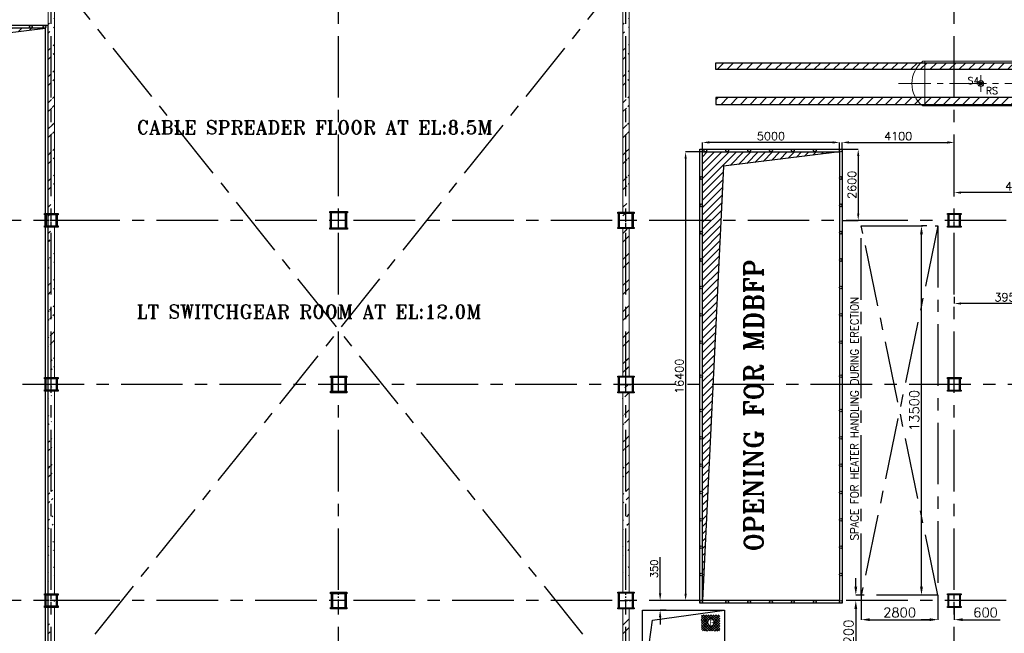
# Model space of a CAD drawing. Header units: inches. Extents: x 0 to 1544102, y 0 to 23144100.
# Tile 12 of 184: x 38682 to 74663, y 115986 to 138422. Entities that reach past the tile are written whole.
import ezdxf

# ---------------------------------------------------------------- set-up
doc = ezdxf.new("R2010")
doc.units = ezdxf.units.IN
doc.header["$LTSCALE"] = 1800
doc.header["$MEASUREMENT"] = 0
for name, pattern in [('CENTER', [2, 1.25, -0.25, 0.25, -0.25]), ('CENTER2', [1.125, 0.75, -0.125, 0.125, -0.125]), ('HIDDEN', [0.375, 0.25, -0.125]), ('HIDDEN2', [0.1875, 0.125, -0.0625])]:
    doc.linetypes.add(name, pattern=pattern)
doc.layers.get('0').update_dxf_attribs({"color": 253})
for name, color, linetype in [('AUX COL', 1, 'Continuous'), ('CEN', 2, 'CENTER'), ('GRID', 251, 'CENTER'), ('OPENING', 40, 'Continuous'), ('STEEL', 231, 'Continuous')]:
    doc.layers.add(name, color=color, linetype=linetype)
for name, color, linetype, lineweight in [('DIM', 4, 'Continuous', 18), ('EQPT', 8, 'HIDDEN', 9), ('EQUIP', 8, 'Continuous', 9), ('TEXT', 3, 'Continuous', 18), ('WALL', 6, 'Continuous', 18)]:
    doc.layers.add(name, color=color, linetype=linetype, lineweight=lineweight)
doc.styles.add('HTX11', font='O8111901')
doc.styles.add('ROMANS', font='romans.shx')
doc.styles.add('ROMANT', font='romant')
doc.dimstyles.new('STANDARD1', dxfattribs={"dimtxt": 300, "dimasz": 250, "dimexe": 0, "dimexo": 0, "dimgap": 80, "dimtad": 1, "dimdec": 0, "dimzin": 0, "dimdsep": 46, "dimtxsty": 'ROMANS', "dimcen": 0, "dimclrd": 4, "dimclre": 4, "dimclrt": 4, "dimadec": 0, "dimazin": 0, "dimtfac": 0.09, "dimtdec": 0, "dimtix": 1, "dimtofl": 0, "dimtmove": 0, "dimatfit": 3, "dimfxl": 1, "dimtolj": 1, "dimtzin": 0, "dimarcsym": 0})
doc.dimstyles.new('USER175', dxfattribs={"dimscale": 175, "dimtxt": 2, "dimasz": 1.75, "dimexe": 0, "dimexo": 0, "dimgap": 0.5, "dimtad": 1, "dimdec": 0, "dimzin": 0, "dimdsep": 46, "dimtxsty": 'ROMANS', "dimcen": 0, "dimclrd": 4, "dimclre": 4, "dimclrt": 4, "dimadec": 0, "dimazin": 0, "dimtfac": 0.09, "dimtdec": 0, "dimtix": 1, "dimtofl": 0, "dimtmove": 0, "dimatfit": 3, "dimfxl": 1, "dimtolj": 1, "dimtzin": 0, "dimarcsym": 0})
pattern_1 = [(45, (0, -2662.84), (-477.297, 477.297), []), (45, (318.2, -2662.84), (-477.297, 477.297), [])]
pattern_2 = [(225, (8890, 2e-05), (176.7767, -176.7767), [])]

# ---------------------------------------------------------------- blocks, each defined once
blk = doc.blocks.new('*D173')
at = {"layer": 'DIM', "color": 4, "lineweight": -2, "transparency": 16777216}
for p, q in [((62086, 117447), (62086, 118769)), ((62304, 117185), (62086, 117185)), ((62304, 116835), (62086, 116835)), ((62086, 116572), (62086, 116310))]:
    blk.add_line(p, q, dxfattribs=at)
at = {"layer": 'DIM', "color": 4, "transparency": 16777216}
for points in [[(62042, 117447), (62130, 117447), (62086, 117185)], [(62042, 116572), (62130, 116572), (62086, 116835)]]:
    blk.add_solid(points, dxfattribs=at)
at = {"layer": 'DIM', "color": 4, "transparency": 16777216, "insert": (61867, 118344), "char_height": 262.5, "attachment_point": 5, "rotation": 90, "style": 'ROMANS'}
blk.add_mtext('\\A1;350', dxfattribs=at)
blk = doc.blocks.new('*D142')
at = {"layer": 'DIM', "color": 4, "lineweight": -2, "transparency": 16777216}
for p, q in [((68736, 133685), (68736, 133934)), ((68986, 133934), (72586, 133934)), ((72836, 133685), (72836, 133934))]:
    blk.add_line(p, q, dxfattribs=at)
at = {"layer": 'DIM', "color": 4, "transparency": 16777216}
for points in [[(68986, 133976), (68986, 133893), (68736, 133934)], [(72586, 133976), (72586, 133893), (72836, 133934)]]:
    blk.add_solid(points, dxfattribs=at)
at = {"layer": 'DIM', "color": 4, "transparency": 16777216, "insert": (70786, 134164), "char_height": 300, "attachment_point": 5, "style": 'ROMANS'}
blk.add_mtext('\\A1;4100', dxfattribs=at)
blk = doc.blocks.new('*D238')
at = {"layer": 'DIM', "color": 4, "lineweight": -2, "transparency": 16777216}
for p, q in [((540, -2997), (540, -3218)), ((790, -3218), (2763, -3218)), ((3013, -3023), (3013, -3218))]:
    blk.add_line(p, q, dxfattribs=at)
at = {"layer": 'DIM', "color": 4, "transparency": 16777216}
for points in [[(790, -3176), (790, -3260), (540, -3218)], [(2763, -3176), (2763, -3260), (3013, -3218)]]:
    blk.add_solid(points, dxfattribs=at)
at = {"layer": 'DIM', "color": 4, "transparency": 16777216, "insert": (1776, -2988), "char_height": 300, "attachment_point": 5, "style": 'ROMANS'}
blk.add_mtext('\\A1;2473', dxfattribs=at)
blk = doc.blocks.new('*D233')
at = {"layer": 'DIM', "color": 4, "lineweight": -2, "transparency": 16777216}
for p, q in [((-5160, -4502), (-5160, -4741)), ((-1204, -4502), (-1204, -4741)), ((-1454, -4741), (-4910, -4741))]:
    blk.add_line(p, q, dxfattribs=at)
at = {"layer": 'DIM', "color": 4, "transparency": 16777216}
for points in [[(-4910, -4699), (-4910, -4782), (-5160, -4741)], [(-1454, -4699), (-1454, -4782), (-1204, -4741)]]:
    blk.add_solid(points, dxfattribs=at)
at = {"layer": 'DIM', "color": 4, "transparency": 16777216, "insert": (-3182, -4511), "char_height": 300, "attachment_point": 5, "style": 'ROMANS'}
blk.add_mtext('\\A1;3956', dxfattribs=at)
blk = doc.blocks.new('*D234')
at = {"layer": 'DIM', "color": 4, "lineweight": -2, "transparency": 16777216}
for p, q in [((-1506, -1700), (-1768, -1700)), ((-1768, -3950), (-1768, -1950)), ((-1506, -4200), (-1768, -4200))]:
    blk.add_line(p, q, dxfattribs=at)
at = {"layer": 'DIM', "color": 4, "transparency": 16777216}
for points in [[(-1810, -1950), (-1727, -1950), (-1768, -1700)], [(-1810, -3950), (-1727, -3950), (-1768, -4200)]]:
    blk.add_solid(points, dxfattribs=at)
at = {"layer": 'DIM', "color": 4, "transparency": 16777216, "insert": (-1998, -2950), "char_height": 300, "attachment_point": 5, "rotation": 90, "style": 'ROMANS'}
blk.add_mtext('\\A1;2500', dxfattribs=at)
blk = doc.blocks.new('*D235')
at = {"layer": 'DIM', "color": 4, "lineweight": -2, "transparency": 16777216}
for p, q in [((-5160, -825), (-5160, -684)), ((-670, -684), (-4910, -684)), ((-420, -825), (-420, -684))]:
    blk.add_line(p, q, dxfattribs=at)
at = {"layer": 'DIM', "color": 4, "transparency": 16777216}
for points in [[(-4910, -642), (-4910, -726), (-5160, -684)], [(-670, -642), (-670, -726), (-420, -684)]]:
    blk.add_solid(points, dxfattribs=at)
at = {"layer": 'DIM', "color": 4, "transparency": 16777216, "insert": (-2790, -454), "char_height": 300, "attachment_point": 5, "style": 'ROMANS'}
blk.add_mtext('\\A1;4740', dxfattribs=at)
blk = doc.blocks.new('*D236')
at = {"layer": 'DIM', "color": 4, "lineweight": -2, "transparency": 16777216}
for p, q in [((-884, -835), (-884, -585)), ((-680, -1085), (-884, -1085)), ((-680, -1700), (-884, -1700)), ((-884, -1950), (-884, -3117))]:
    blk.add_line(p, q, dxfattribs=at)
at = {"layer": 'DIM', "color": 4, "transparency": 16777216}
for points in [[(-925, -835), (-842, -835), (-884, -1085)], [(-925, -1950), (-842, -1950), (-884, -1700)]]:
    blk.add_solid(points, dxfattribs=at)
at = {"layer": 'DIM', "color": 4, "transparency": 16777216, "insert": (-1114, -2659), "char_height": 300, "attachment_point": 5, "rotation": 90, "style": 'ROMANS'}
blk.add_mtext('\\A1;615', dxfattribs=at)
blk = doc.blocks.new('*D237')
at = {"layer": 'DIM', "color": 4, "lineweight": -2, "transparency": 16777216}
for p, q in [((4037, -1450), (4037, -269)), ((3701, -1700), (4037, -1700)), ((3701, -2170), (4037, -2170)), ((4037, -2420), (4037, -2670))]:
    blk.add_line(p, q, dxfattribs=at)
at = {"layer": 'DIM', "color": 4, "transparency": 16777216}
for points in [[(3995, -1450), (4078, -1450), (4037, -1700)], [(3995, -2420), (4078, -2420), (4037, -2170)]]:
    blk.add_solid(points, dxfattribs=at)
at = {"layer": 'DIM', "color": 4, "transparency": 16777216, "insert": (3807, -734), "char_height": 300, "attachment_point": 5, "rotation": 90, "style": 'ROMANS'}
blk.add_mtext('\\A1;470', dxfattribs=at)
blk = doc.blocks.new('*D239')
at = {"layer": 'DIM', "color": 4, "lineweight": -2, "transparency": 16777216}
for p, q in [((3013, -2997), (3013, -3218)), ((3263, -3218), (5590, -3218)), ((5840, -2997), (5840, -3218))]:
    blk.add_line(p, q, dxfattribs=at)
at = {"layer": 'DIM', "color": 4, "transparency": 16777216}
for points in [[(3263, -3176), (3263, -3260), (3013, -3218)], [(5590, -3176), (5590, -3260), (5840, -3218)]]:
    blk.add_solid(points, dxfattribs=at)
at = {"layer": 'DIM', "color": 4, "transparency": 16777216, "insert": (4426, -2988), "char_height": 300, "attachment_point": 5, "style": 'ROMANS'}
blk.add_mtext('\\A1;2827', dxfattribs=at)
blk = doc.blocks.new('*D31')
at = {"layer": 'DIM', "color": 4, "lineweight": -2, "transparency": 16777216}
for p, q in [((-42350, 8600), (-41762, 8600)), ((-41762, 8350), (-41762, 6250)), ((-42350, 6000), (-41762, 6000))]:
    blk.add_line(p, q, dxfattribs=at)
at = {"layer": 'DIM', "color": 4, "transparency": 16777216}
for points in [[(-41804, 8350), (-41720, 8350), (-41762, 8600)], [(-41804, 6250), (-41720, 6250), (-41762, 6000)]]:
    blk.add_solid(points, dxfattribs=at)
at = {"layer": 'DIM', "color": 4, "transparency": 16777216, "insert": (-41992, 7300), "char_height": 300, "attachment_point": 5, "rotation": 90, "style": 'ROMANS'}
blk.add_mtext('\\A1;2600', dxfattribs=at)
blk = doc.blocks.new('*D32')
at = {"layer": 'DIM', "color": 4, "lineweight": -2, "transparency": 16777216}
for p, q in [((-47450, 8500), (-48070, 8500)), ((-48070, 8250), (-48070, -7650)), ((-47450, -7900), (-48070, -7900))]:
    blk.add_line(p, q, dxfattribs=at)
at = {"layer": 'DIM', "color": 4, "transparency": 16777216}
for points in [[(-48111, 8250), (-48028, 8250), (-48070, 8500)], [(-48111, -7650), (-48028, -7650), (-48070, -7900)]]:
    blk.add_solid(points, dxfattribs=at)
at = {"layer": 'DIM', "color": 4, "transparency": 16777216, "insert": (-48300, 300), "char_height": 300, "attachment_point": 5, "rotation": 90, "style": 'ROMANS'}
blk.add_mtext('\\A1;16400', dxfattribs=at)
blk = doc.blocks.new('*D33')
at = {"layer": 'DIM', "color": 4, "lineweight": -2, "transparency": 16777216}
for p, q in [((-47450, 8500), (-47450, 8850)), ((-42700, 8850), (-47200, 8850)), ((-42450, 8500), (-42450, 8850))]:
    blk.add_line(p, q, dxfattribs=at)
at = {"layer": 'DIM', "color": 4, "transparency": 16777216}
for points in [[(-47200, 8891), (-47200, 8808), (-47450, 8850)], [(-42700, 8891), (-42700, 8808), (-42450, 8850)]]:
    blk.add_solid(points, dxfattribs=at)
at = {"layer": 'DIM', "color": 4, "transparency": 16777216, "insert": (-44950, 9080), "char_height": 300, "attachment_point": 5, "style": 'ROMANS'}
blk.add_mtext('\\A1;5000', dxfattribs=at)
blk = doc.blocks.new('AUX COLUMNS')
at = {"color": 2, "linetype": 'CENTER2', "ltscale": 0.25}
for p, q in [((-217538, 65590), (-217538, 66240)), ((-217238, 65915), (-217838, 65915)), ((-217538, 59615), (-217538, 60215)), ((-207038, 59615), (-207038, 60215)), ((-217263, 59915), (-217813, 59915)), ((-207313, 59915), (-206763, 59915)), ((-217538, 51715), (-217538, 52315)), ((-207038, 51715), (-207038, 52315)), ((-217263, 52015), (-217813, 52015)), ((-207313, 52015), (-206763, 52015))]:
    blk.add_line(p, q, dxfattribs=at)
at = {"color": 2, "linetype": 'CENTER2', "ltscale": 0.15}
for p, q in [((-207038, 65615), (-207038, 66215)), ((-227813, 65915), (-228263, 65915)), ((-228038, 65665), (-228038, 66165)), ((-206763, 65915), (-207313, 65915)), ((-194813, 65915), (-195263, 65915)), ((-195038, 65665), (-195038, 66165)), ((-228038, 59665), (-228038, 60165)), ((-195038, 59665), (-195038, 60165)), ((-227813, 59915), (-228263, 59915)), ((-194813, 59915), (-195263, 59915)), ((-228038, 51765), (-228038, 52265)), ((-195038, 51765), (-195038, 52265)), ((-227813, 52015), (-228263, 52015)), ((-194813, 52015), (-195263, 52015))]:
    blk.add_line(p, q, dxfattribs=at)
at = {"layer": 'AUX COL'}
for p, q in [((-228263, 65715), (-228263, 66115)), ((-228213, 65715), (-228213, 66115)), ((-227863, 65715), (-227863, 66115)), ((-227813, 65715), (-227813, 66115)), ((-217838, 65640), (-217838, 66190)), ((-217793, 65640), (-217793, 66190)), ((-217283, 65640), (-217283, 66190)), ((-217238, 65640), (-217238, 66190)), ((-207313, 65660), (-207313, 66170)), ((-207268, 65660), (-207268, 66170)), ((-206808, 65660), (-206808, 66170)), ((-206763, 65660), (-206763, 66170)), ((-195263, 65705), (-195263, 66125)), ((-195223, 65705), (-195223, 66125)), ((-194853, 65705), (-194853, 66125)), ((-194813, 65705), (-194813, 66125)), ((-228263, 59715), (-228263, 60115)), ((-228223, 59715), (-228223, 60115)), ((-227853, 59715), (-227853, 60115)), ((-227813, 59715), (-227813, 60115)), ((-217813, 60165), (-217813, 59665)), ((-217763, 60165), (-217763, 59665)), ((-217313, 60165), (-217313, 59665)), ((-217263, 60165), (-217263, 59665)), ((-207313, 59651), (-207313, 60179)), ((-207277, 59651), (-207277, 60179)), ((-206799, 59651), (-206799, 60179)), ((-206763, 59651), (-206763, 60179)), ((-195263, 59705), (-195263, 60125)), ((-195223, 59705), (-195223, 60125)), ((-194853, 59705), (-194853, 60125)), ((-194813, 59705), (-194813, 60125)), ((-228263, 51815), (-228263, 52215)), ((-228223, 51815), (-228223, 52215)), ((-227853, 51815), (-227853, 52215)), ((-227813, 51815), (-227813, 52215)), ((-217813, 52265), (-217813, 51765)), ((-217763, 52265), (-217763, 51765)), ((-217313, 52265), (-217313, 51765)), ((-217263, 52265), (-217263, 51765)), ((-207313, 51751), (-207313, 52279)), ((-207277, 51751), (-207277, 52279)), ((-206799, 51751), (-206799, 52279)), ((-206763, 51751), (-206763, 52279)), ((-195263, 51801), (-195263, 52229)), ((-195235, 51801), (-195235, 52229)), ((-194841, 51801), (-194841, 52229)), ((-194813, 51801), (-194813, 52229))]:
    blk.add_line(p, q, dxfattribs=at)
for points in [[(-217863, 66240), (-217213, 66240), (-217213, 66190), (-217863, 66190)], [(-207338, 66215), (-206738, 66215), (-206738, 66170), (-207338, 66170)], [(-228288, 66165), (-227788, 66165), (-227788, 66115), (-228288, 66115)], [(-195288, 66165), (-194788, 66165), (-194788, 66125), (-195288, 66125)], [(-228288, 65715), (-227788, 65715), (-227788, 65665), (-228288, 65665)], [(-217863, 65640), (-217213, 65640), (-217213, 65590), (-217863, 65590)], [(-207338, 65660), (-206738, 65660), (-206738, 65615), (-207338, 65615)], [(-195288, 65705), (-194788, 65705), (-194788, 65665), (-195288, 65665)], [(-228288, 60165), (-227788, 60165), (-227788, 60115), (-228288, 60115)], [(-217838, 60215), (-217238, 60215), (-217238, 60165), (-217838, 60165)], [(-207338, 60215), (-206738, 60215), (-206738, 60179), (-207338, 60179)], [(-195288, 60165), (-194788, 60165), (-194788, 60125), (-195288, 60125)], [(-228288, 59715), (-227788, 59715), (-227788, 59665), (-228288, 59665)], [(-217838, 59665), (-217238, 59665), (-217238, 59615), (-217838, 59615)], [(-207338, 59651), (-206738, 59651), (-206738, 59615), (-207338, 59615)], [(-195288, 59705), (-194788, 59705), (-194788, 59665), (-195288, 59665)], [(-228288, 52265), (-227788, 52265), (-227788, 52215), (-228288, 52215)], [(-217838, 52315), (-217238, 52315), (-217238, 52265), (-217838, 52265)], [(-207338, 52315), (-206738, 52315), (-206738, 52279), (-207338, 52279)], [(-195288, 52265), (-194788, 52265), (-194788, 52229), (-195288, 52229)], [(-228288, 51815), (-227788, 51815), (-227788, 51765), (-228288, 51765)], [(-217838, 51765), (-217238, 51765), (-217238, 51715), (-217838, 51715)], [(-207338, 51751), (-206738, 51751), (-206738, 51715), (-207338, 51715)], [(-195288, 51801), (-194788, 51801), (-194788, 51765), (-195288, 51765)]]:
    blk.add_lwpolyline(points, close=True, dxfattribs=at)
at = {"layer": 'GRID'}
for p, q in [((-171538, 65915), (-243038, 65915)), ((-136838, 59915), (-243038, 59915)), ((-171538, 52015), (-243038, 52015))]:
    blk.add_line(p, q, dxfattribs=at)
blk = doc.blocks.new('*D261')
at = {"color": 4, "lineweight": -2, "transparency": 16777216}
for p, q in [((71836, 130885), (71636, 130885)), ((71636, 117691), (71636, 130579)), ((71836, 117385), (71636, 117385))]:
    blk.add_line(p, q, dxfattribs=at)
at = {"color": 4, "transparency": 16777216}
for points in [[(71585, 130579), (71687, 130579), (71636, 130885)], [(71585, 117691), (71687, 117691), (71636, 117385)]]:
    blk.add_solid(points, dxfattribs=at)
at = {"color": 4, "transparency": 16777216, "insert": (71374, 124135), "char_height": 350, "attachment_point": 5, "rotation": 90, "style": 'ROMANS'}
blk.add_mtext('\\A1;13500', dxfattribs=at)
blk = doc.blocks.new('*D262')
at = {"color": 4, "lineweight": -2, "transparency": 16777216}
for p, q in [((69236, 117691), (69236, 117997)), ((69436, 117385), (69236, 117385)), ((69436, 117185), (69236, 117185)), ((69236, 116879), (69236, 115497))]:
    blk.add_line(p, q, dxfattribs=at)
at = {"color": 4, "transparency": 16777216}
for points in [[(69185, 117691), (69287, 117691), (69236, 117385)], [(69185, 116879), (69287, 116879), (69236, 117185)]]:
    blk.add_solid(points, dxfattribs=at)
at = {"color": 4, "transparency": 16777216, "insert": (68974, 116035), "char_height": 350, "attachment_point": 5, "rotation": 90, "style": 'ROMANS'}
blk.add_mtext('\\A1;200', dxfattribs=at)
blk = doc.blocks.new('*D263')
at = {"color": 4, "lineweight": -2, "transparency": 16777216}
for p, q in [((69436, 117385), (69436, 116485)), ((72236, 117385), (72236, 116485)), ((69742, 116485), (71930, 116485))]:
    blk.add_line(p, q, dxfattribs=at)
at = {"color": 4, "transparency": 16777216}
for points in [[(69742, 116536), (69742, 116434), (69436, 116485)], [(71930, 116536), (71930, 116434), (72236, 116485)]]:
    blk.add_solid(points, dxfattribs=at)
at = {"color": 4, "transparency": 16777216, "insert": (70836, 116747), "char_height": 350, "attachment_point": 5, "style": 'ROMANS'}
blk.add_mtext('\\A1;2800', dxfattribs=at)
blk = doc.blocks.new('*D264')
at = {"color": 4, "lineweight": -2, "transparency": 16777216}
for p, q in [((72236, 117385), (72236, 116485)), ((72836, 116935), (72836, 116485)), ((71930, 116485), (71624, 116485)), ((73142, 116485), (74507, 116485))]:
    blk.add_line(p, q, dxfattribs=at)
at = {"color": 4, "transparency": 16777216}
for points in [[(71930, 116536), (71930, 116434), (72236, 116485)], [(73142, 116536), (73142, 116434), (72836, 116485)]]:
    blk.add_solid(points, dxfattribs=at)
at = {"color": 4, "transparency": 16777216, "insert": (73978, 116747), "char_height": 350, "attachment_point": 5, "style": 'ROMANS'}
blk.add_mtext('\\A1;600', dxfattribs=at)
blk = doc.blocks.new('LPH-4 ARCH-R0')
at = {"layer": 'STEEL'}
h = blk.add_hatch(dxfattribs=at)
h.set_pattern_fill('ANSI31', color=256, scale=2000, angle=180, style=0)
h.set_pattern_definition(pattern_2)
h.paths.add_polyline_path([(5914, 510), (5914, 760), (-9820, 760), (-9820, 510)])
h = blk.add_hatch(dxfattribs=at)
h.set_pattern_fill('ANSI31', color=256, scale=2000, angle=180, style=0)
h.set_pattern_definition(pattern_2)
h.paths.add_polyline_path([(5914, -760), (5914, -510), (-9820, -509), (-9820, -759)])
at = {"layer": 'EQPT', "linetype": 'CENTER2'}
for p, q in [((7836, 816), (7836, 1000)), ((2650, -453), (2650, 453)), ((10185, 0), (-3145, 0)), ((-140, -305), (-140, 305)), ((3175, -169), (3175, 169)), ((5525, -305), (5525, 305)), ((8175, -305), (8175, 305)), ((8890, -305), (8890, 305)), ((7836, -816), (7836, -1000))]:
    blk.add_line(p, q, dxfattribs=at)
at = {"layer": 'EQPT', "linetype": 'CENTER2', "ltscale": 0.25}
for p, q in [((4385, -1100), (4787, 0)), ((5885, -1100), (5385, 0)), ((4385, -1030), (4385, -1170)), ((5885, -1030), (5885, -1170)), ((4315, -1100), (4455, -1100)), ((5815, -1100), (5955, -1100))]:
    blk.add_line(p, q, dxfattribs=at)
at = {"layer": 'EQUIP'}
for p, q in [((-2184, 816), (-2267, 816)), ((8300, 816), (-2184, 816)), ((-2184, -816), (-2184, 816)), ((7893, 1000), (7779, 1000)), ((7779, 816), (7779, 1000)), ((7893, 816), (7893, 1000)), ((8300, -816), (8300, 816)), ((8300, 736), (9475, 736)), ((9475, -736), (9475, 736)), ((-80, -60), (-200, 60)), ((-82, 58), (-198, -58)), ((4343, -1085), (4745, 15)), ((5926, -1082), (5426, 18)), ((5585, -60), (5465, 60)), ((5583, 58), (5467, -58)), ((8235, -60), (8115, 60)), ((8233, 58), (8117, -58)), ((10031, 230), (9863, 230)), ((10031, 230), (10031, -230)), ((10031, 215), (10060, 215)), ((10060, 215), (10060, -215)), ((4427, -1115), (4829, -15)), ((5844, -1118), (5344, -18)), ((9863, -230), (10031, -230)), ((10031, -215), (10060, -215)), ((-2184, -816), (-2266, -816)), ((-2184, -816), (8300, -816)), ((7699, -816), (7699, -1000)), ((7972, -1000), (7699, -1000)), ((7972, -816), (7972, -1000)), ((8300, -736), (9475, -736))]:
    blk.add_line(p, q, dxfattribs=at)
for centre, radius in [((-140, 0), 107), ((-140, 0), 57), ((2650, 0), 330), ((4787, 0), 44.5), ((4787, 0), 44.5), ((5385, 0), 44.5), ((5385, 0), 44.5), ((8890, 0), 228), ((4385, -1100), 44.5), ((5885, -1100), 44.5)]:
    blk.add_circle(centre, radius, dxfattribs=at)
at = {"layer": 'EQUIP', "linetype": 'HIDDEN2'}
blk.add_circle((3175, 0), 110, dxfattribs=at)
at = {"layer": 'EQUIP'}
blk.add_arc((-1617, 0), 1043, 128.5125, 231.5036, dxfattribs=at)
blk.add_ellipse((9475, 0), major_axis=(0, -736), ratio=0.55489, start_param=6.283185, end_param=9.424778, dxfattribs=at)
at = {"layer": 'STEEL'}
for p, q in [((5914, 510), (5914, 760)), ((5914, -510), (5914, -760))]:
    blk.add_line(p, q, dxfattribs=at)
for points in [[(5914, 510), (-9820, 510), (-9820, 760), (5914, 760)], [(5914, -510), (-9820, -509), (-9820, -759), (5914, -760)]]:
    blk.add_lwpolyline(points, dxfattribs=at)
at = {"layer": 'EQUIP', "char_height": 250, "attachment_point": 7, "line_spacing_factor": 0.6, "style": 'ROMANS'}
for s, insert in [('\\A1;S5', (7306, 438)), ('\\A1;T2', (8945, 168)), ('\\A1;S4', (-623, -17)), ('\\A1;FS', (7742, -2)), ('\\A1;RS', (43, -383)), ('\\A1;S1', (1924, -370)), ('\\A1;S11', (3335, -396)), ('\\A1;RS', (5657, -385)), ('\\A1;T1', (8950, -604)), ('\\A1;S2', (7809, -831))]:
    blk.add_mtext(s, dxfattribs=dict(at, insert=insert))
at = {"layer": 'TEXT', "color": 3, "style": 'ROMANT', "width": 0.75}
for s, p in [('C', (4273, 67)), ('L.P. HEATER-4', (4805, 99)), ('L', (4347, -112)), ('EL:9.9M', (6241, -364))]:
    blk.add_text(s, height=300, dxfattribs=at).set_placement(p)
blk = doc.blocks.new('GSC EXHAUSTER')
at = {"layer": 'OPENING'}
h = blk.add_hatch(dxfattribs=at)
h.set_pattern_fill('ANSI31', color=256, scale=300, style=0)
h.set_pattern_definition([(45, (-91243.753, -77712.626), (-26.516504, 26.516504), [])])
h.paths.add_polyline_path([(-420, -928.5), (-420, -885), (-620, -885), (-620, -1085), (-573.7, -1085), (-543.7, -955.3)])
h.paths.add_polyline_path([(-420, -885), (-420, -928.5), (-220, -885)])
h.paths.add_polyline_path([(-573.7, -1085), (-620, -1085), (-620, -1285)])
h = blk.add_hatch(dxfattribs=at)
h.set_pattern_fill('ANSI31', color=256, scale=300, style=0)
h.set_pattern_definition([(45, (-66931.344, -68872.995), (-26.516504, 26.516504), [])])
h.paths.add_polyline_path([(-1454, -4450), (-1334.3, -4003.5), (-954, -3950), (-1454, -3950)])
at = {"layer": 'CEN'}
for p, q in [((-420, -825), (-420, -1345)), ((-160, -1085), (-680, -1085)), ((-1204, -3898.3), (-1204, -4501.7)), ((-1505.7, -4200), (-902.3, -4200))]:
    blk.add_line(p, q, dxfattribs=at)
at = {"layer": 'CEN', "flags": 128}
for points in [[(540, -3022.6), (540, -1670)], [(3013, -3022.6), (3013, -1670)], [(3701.3, -2170), (-244.9, -2170)]]:
    blk.add_lwpolyline(points, dxfattribs=at)
at = {"layer": 'EQUIP'}
for p, q in [((465, -2530), (465, -1745)), ((465, -1745), (615, -1745)), ((615, -1745), (615, -2530)), ((3088, -1745), (2938, -1745)), ((2938, -1745), (2938, -2530)), ((3088, -2530), (3088, -1745)), ((355, -1945), (0, -1945)), ((0, -1945), (0, -2395)), ((297, -1945), (297, -1920)), ((297, -1920), (355, -1920)), ((465, -1895), (355, -1895)), ((355, -1895), (355, -2445)), ((615, -1920), (640, -1920)), ((630, -2086), (650, -2086)), ((650, -2309.5), (650, -2030.5)), ((650, -2030.5), (675, -2030.5)), ((675, -2030.5), (675, -2309.5)), ((2903, -2030.5), (2878, -2030.5)), ((2878, -2030.5), (2878, -2309.5)), ((2903, -2309.5), (2903, -2030.5)), ((2923, -2086), (2903, -2086)), ((2938, -1920), (2913, -1920)), ((3088, -1895), (3198, -1895)), ((3198, -1895), (3198, -2445)), ((3256, -1920), (3198, -1920)), ((3198, -1945), (3553, -1945)), ((3256, -1945), (3256, -1920)), ((3553, -1945), (3553, -2395)), ((0, -2395), (355, -2395)), ((297, -2395), (297, -2420)), ((297, -2420), (355, -2420)), ((355, -2445), (465, -2445)), ((615, -2420), (640, -2420)), ((630, -2254), (650, -2254)), ((675, -2309.5), (650, -2309.5)), ((2878, -2309.5), (2903, -2309.5)), ((2923, -2254), (2903, -2254)), ((2938, -2420), (2913, -2420)), ((3198, -2445), (3088, -2445)), ((3553, -2395), (3198, -2395)), ((3256, -2420), (3198, -2420)), ((3256, -2395), (3256, -2420)), ((390.5, -2570), (390.5, -2545)), ((390.5, -2545), (669.5, -2545)), ((669.5, -2570), (390.5, -2570)), ((615, -2530), (465, -2530)), ((475, -2530), (475, -2545)), ((605, -2530), (605, -2545)), ((669.5, -2545), (669.5, -2570)), ((3162.5, -2545), (2883.5, -2545)), ((2883.5, -2545), (2883.5, -2570)), ((2883.5, -2570), (3162.5, -2570)), ((2938, -2530), (3088, -2530)), ((2948, -2530), (2948, -2545)), ((3078, -2530), (3078, -2545)), ((3162.5, -2570), (3162.5, -2545))]:
    blk.add_line(p, q, dxfattribs=at)
at = {"layer": 'EQUIP', "flags": 128}
for points in [[(615, -2370), (630, -2370), (630, -1970), (615, -1970)], [(640, -2086), (640, -1920)], [(2913, -2086), (2913, -1920)], [(2938, -2370), (2923, -2370), (2923, -1970), (2938, -1970)], [(640, -2420), (640, -2254)], [(2913, -2420), (2913, -2254)]]:
    blk.add_lwpolyline(points, dxfattribs=at)
at = {"layer": 'OPENING'}
for p, q in [((-543.7, -955.3), (-620, -1285)), ((-543.7, -955.3), (-220, -885)), ((-954, -3950), (-1334.3, -4003.5)), ((-1454, -4450), (-1334.3, -4003.5))]:
    blk.add_line(p, q, dxfattribs=at)
at = {"layer": 'OPENING', "elevation": -502.7}
blk.add_lwpolyline([(-620, -885), (-220, -885), (-220, -1285), (-620, -1285)], close=True, dxfattribs=at)
at = {"layer": 'OPENING'}
blk.add_lwpolyline([(-1454, -3950), (-954, -3950), (-954, -4450), (-1454, -4450)], close=True, dxfattribs=at)
at = {"layer": 'TEXT', "style": 'ROMANS', "width": 0.8}
for s, p in [('C', (933.4, -2110.4)), ('L', (996.7, -2289.4)), ('GSC EXH.', (1254.4, -2110.4))]:
    blk.add_text(s, height=250, dxfattribs=at).set_placement(p)
at = {"layer": 'DIM'}
for base, p1, p2, picture, middle in [((-5160, -684), (-420, -825), (-5160, -825), '*D235', (-2790, -454)), ((3013, -1865.3), (540, -2996.5), (3013, -1670), '*D238', (1776.5, -2987.9)), ((5840, -3217.9), (3013, -2996.5), (5840, -2996.5), '*D239', (4426.5, -2987.9)), ((-5160, -4740.6), (-1204, -4501.7), (-5160, -4501.7), '*D233', (-3182, -4510.6))]:
    dim = blk.add_linear_dim(base=base, p1=p1, p2=p2, dimstyle='STANDARD1', dxfattribs=at)
    dim.commit()
    dim.dimension.update_dxf_attribs({"geometry": picture, "text_midpoint": middle})
for base, p1, p2, picture, middle in [((4036.7, -2170), (3701.3, -1700), (3701.3, -2170), '*D237', (4036.7, -734.3)), ((-883.8, -1700), (-680, -1085), (-680, -1700), '*D236', (-883.8, -2658.6))]:
    dim = blk.add_linear_dim(base=base, p1=p1, p2=p2, angle=90, dimstyle='STANDARD1', dxfattribs=at)
    dim.commit()
    dim.dimension.update_dxf_attribs({"geometry": picture, "text_midpoint": middle, "dimtype": 128})
dim = blk.add_linear_dim(base=(-1768.4, -1700), p1=(-1505.7, -4200), p2=(-1505.7, -1700), angle=90, dimstyle='STANDARD1', dxfattribs=at)
dim.commit()
dim.dimension.update_dxf_attribs({"geometry": '*D234', "text_midpoint": (-1998.4, -2950)})
blk = doc.blocks.new('OPENING FOR MDBFP')
at = {"layer": 'OPENING'}
h = blk.add_hatch(dxfattribs=at)
h.set_pattern_fill('ANSI31', color=256, scale=1500, style=0)
h.set_pattern_definition([(45, (-103339, -53186.13), (-132.58252, 132.58252), [])])
h.paths.add_polyline_path([(-42450, 8500), (-47450, 8500), (-47450, -7900), (-46683.1, 7977.5)])
for points in [[(-47550, 8600), (-42350, 8600), (-42350, -8000), (-47550, -8000)], [(-47450, 8500), (-42450, 8500), (-42450, -7900), (-47450, -7900)]]:
    blk.add_lwpolyline(points, close=True, dxfattribs=at)
blk.add_lwpolyline([(-42450, 8500), (-46683.1, 7977.5), (-47450, -7900)], dxfattribs=at)
for centre in [(-47349.7, 8550), (-46549.7, 8550), (-45749.7, 8550), (-44949.7, 8550), (-44149.7, 8550), (-43349.7, 8550), (-42400, 8550), (-47500, 7550), (-42400, 7550), (-47500, 6550), (-42400, 6550), (-47500, 5550), (-42400, 5550), (-47500, 4550), (-42400, 4550), (-47500, 3550), (-42400, 3550), (-47500, 2550), (-42400, 2550), (-47500, 1550), (-42400, 1550), (-47500, 300), (-42400, 300), (-47500, -950), (-42400, -950), (-47500, -1950), (-42400, -1950), (-47500, -2950), (-42400, -2950), (-47500, -3950), (-42400, -3950), (-47500, -4950), (-42400, -4950), (-47500, -5950), (-42400, -5950), (-47500, -6950), (-42400, -6950), (-47500, -7950), (-46549.7, -7950), (-45749.7, -7950), (-44949.7, -7950), (-44149.7, -7950), (-43349.7, -7950), (-42400, -7950)]:
    blk.add_circle(centre, 50, dxfattribs=at)
at = {"layer": 'TEXT', "color": 3, "style": 'ROMANT'}
blk.add_text('OPENING FOR MDBFP', height=700, rotation=90, dxfattribs=at).set_placement((-45232.3, -6099.2))
at = {"layer": 'DIM'}
dim = blk.add_linear_dim(base=(-47450, 8849.6), p1=(-42450, 8500), p2=(-47450, 8500), dimstyle='STANDARD1', dxfattribs=at)
dim.commit()
dim.dimension.update_dxf_attribs({"geometry": '*D33', "text_midpoint": (-44950, 9079.6)})
for base, p1, p2, picture, middle in [((-48069.6, -7900), (-47450, 8500), (-47450, -7900), '*D32', (-48299.6, 300)), ((-41761.9, 6000), (-42350, 8600), (-42350, 6000), '*D31', (-41991.9, 7300))]:
    dim = blk.add_linear_dim(base=base, p1=p1, p2=p2, angle=90, dimstyle='STANDARD1', dxfattribs=at)
    dim.commit()
    dim.dimension.update_dxf_attribs({"geometry": picture, "text_midpoint": middle})

msp = doc.modelspace()

# ---------------------------------------------------------------- hatches: boundary and pattern name
h = msp.add_hatch()
h.set_pattern_fill('ANSI32', color=256, scale=1800, style=0)
h.set_pattern_definition(pattern_1)
edge = h.paths.add_edge_path()
edge.add_line((39951.2, 116934.89), (39951.2, 114114.89))
edge.add_line((39721.2, 116934.89), (39721.2, 113884.89))
edge.add_line((39951.2, 113884.89), (39951.2, 114114.89))
edge.add_line((39951.2, 124834.89), (39951.2, 117434.89))
edge.add_line((39721.2, 124834.89), (39721.2, 117434.89))
edge.add_line((39951.2, 130834.89), (39951.2, 125334.89))
edge.add_line((39721.2, 130834.89), (39721.2, 125334.89))
edge.add_line((39951.2, 140184.89), (39951.2, 131334.89))
edge.add_line((39721.2, 140184.89), (39721.2, 131334.89))
h = msp.add_hatch()
h.set_pattern_fill('ANSI32', color=256, scale=1800, style=0)
h.set_pattern_definition(pattern_1)
edge = h.paths.add_edge_path()
edge.add_line((60951.2, 140184.89), (60951.2, 131384.89))
edge.add_line((60721.2, 140184.89), (60721.2, 131384.89))
edge.add_line((60951.2, 124784.89), (60951.2, 117484.89))
edge.add_line((60721.2, 124784.89), (60721.2, 117484.89))
h = msp.add_hatch()
h.set_pattern_fill('ANSI32', color=256, scale=1800, style=0)
h.set_pattern_definition(pattern_1)
h.paths.add_polyline_path([(60836.2, 125384.89), (60951.2, 125384.89), (60951.2, 130784.89), (60836.2, 130784.89)])
h.paths.add_polyline_path([(60721.2, 125384.89), (60836.2, 125384.89), (60836.2, 130784.89), (60721.2, 130784.89)])
h = msp.add_hatch()
h.set_pattern_fill('ANSI32', color=256, scale=1800, style=0)
h.set_pattern_definition(pattern_1)
h.paths.add_polyline_path([(60951.2, 116884.89), (60836.2, 116884.89), (60836.2, 113363.17, -0.0258238), (60951.2, 113332.22)])
h.paths.add_polyline_path([(60836.2, 116884.89), (60721.2, 116884.89), (60721.2, 113381.82, -0.02526142), (60836.2, 113363.17)])
at = {"layer": 'OPENING'}
h = msp.add_hatch(dxfattribs=at)
h.set_pattern_fill('ANSI31', color=8, scale=2000, style=0)
h.paths.add_polyline_path([(29136.2, 131209.89), (30379.13, 131209.89), (30794.3, 137021.84), (39621.2, 138109.89), (29136.2, 138109.89)])
h.paths.add_polyline_path([(30379.13, 131209.89), (29136.2, 131209.89), (29136.2, 113684.89)])

# ---------------------------------------------------------------- linework, layer by layer
at = {"layer": 'CEN'}
for p, q in [((39836.2, 140184.89), (60721.2, 114114.89)), ((60836.2, 140184.89), (39951.2, 114114.89)), ((72236.2, 130884.89), (69436.2, 117384.89)), ((72236.2, 117384.89), (69436.2, 130884.89))]:
    msp.add_line(p, q, dxfattribs=at)
msp.add_lwpolyline([(69436.2, 130884.89), (72236.2, 130884.89), (72236.2, 117384.89), (69436.2, 117384.89)], close=True, dxfattribs=at)
at = {"layer": 'GRID'}
for p, q in [((39836.2, 103174.13), (39836.2, 178888.49)), ((50336.2, 103174.13), (50336.2, 178888.49)), ((60836.2, 103174.13), (60836.2, 178888.49)), ((72836.2, 103174.13), (72836.2, 157584.89))]:
    msp.add_line(p, q, dxfattribs=at)
at = {"layer": 'OPENING'}
for points in [[(29036.2, 113584.89), (39721.2, 113584.89), (39721.2, 138209.89), (29036.2, 138209.89)], [(29136.2, 113684.89), (39621.2, 113684.89), (39621.2, 138109.89), (29136.2, 138109.89)], [(61436.2, 116834.89), (64436.2, 116834.89), (64436.2, 113834.89), (61436.2, 113834.89)]]:
    msp.add_lwpolyline(points, close=True, dxfattribs=at)
for points in [[(29136.2, 113684.89), (30794.3, 137021.84), (39621.2, 138109.89)], [(61436.2, 113834.89), (61805.87, 116465.22), (64436.2, 116834.89)]]:
    msp.add_lwpolyline(points, dxfattribs=at)
for centre in [(39086.2, 138159.89), (39586.2, 138159.89)]:
    msp.add_circle(centre, 50, dxfattribs=at)
at = {"layer": 'STEEL', "flags": 128}
for points in [[(63584.08, 116477.08), (63774.16, 116667.54)], [(63591.76, 116575.32), (63683.92, 116667.54)], [(63591.76, 116394.33), (63865.04, 116667.54)], [(63591.76, 116303.77), (63955.28, 116667.54)], [(63591.76, 116213.27), (64046.16, 116667.54)], [(63591.76, 116650.33), (63822.16, 116419.67)], [(63664.72, 116667.54), (63855.44, 116477.08)], [(63755.6, 116667.54), (63913.04, 116510.17)], [(63845.84, 116667.54), (64269.52, 116244.12)], [(63936.72, 116667.54), (64269.52, 116334.62)], [(63978.96, 116510.17), (64136.4, 116667.54)], [(64026.96, 116667.54), (64269.52, 116425.18)], [(64036.56, 116477.08), (64227.28, 116667.54)], [(64069.84, 116419.67), (64269.52, 116619.48)], [(64117.84, 116667.54), (64269.52, 116515.67)], [(64208.08, 116667.54), (64269.52, 116606.17)], [(63584.08, 116477.08), (63989.2, 116072.02)], [(63591.76, 116559.83), (64082, 116069.78)], [(63591.76, 116378.84), (63898.32, 116072.02)], [(63591.76, 116122.78), (63822.16, 116353.43)], [(63591.76, 116288.28), (63810, 116069.78)], [(63628.88, 116522.33), (64082, 116069.78)], [(63631.44, 116072.02), (63855.44, 116296.02)], [(63721.68, 116072.02), (63913.04, 116262.94)], [(63810, 116069.78), (64269.52, 116528.98)], [(63898.32, 116072.02), (64269.52, 116438.49)], [(63978.96, 116262.94), (64170.32, 116072.02)], [(63989.2, 116072.02), (64269.52, 116347.93)], [(64036.56, 116296.02), (64260.56, 116072.02)], [(64069.84, 116353.43), (64269.52, 116153.62)], [(64082, 116069.78), (64269.52, 116257.43)], [(63591.76, 116197.78), (63721.68, 116072.02)], [(64170.32, 116072.02), (64269.52, 116166.94)]]:
    msp.add_lwpolyline(points, dxfattribs=at)
msp.add_lwpolyline([(64073.68, 116386.52, 1), (63817.68, 116386.52, 1), (64073.68, 116386.52)], format="xyb", dxfattribs=at)
at = {"layer": 'WALL'}
for p, q in [((39721.2, 140184.89), (39721.2, 131334.89)), ((39951.2, 140184.89), (39951.2, 131334.89)), ((60721.2, 140184.89), (60721.2, 131384.89)), ((60951.2, 140184.89), (60951.2, 131384.89)), ((39721.2, 130834.89), (39721.2, 125334.89)), ((39951.2, 130834.89), (39951.2, 125334.89)), ((60721.2, 130784.89), (60721.2, 125384.89)), ((60951.2, 130784.89), (60951.2, 125384.89)), ((39721.2, 124834.89), (39721.2, 117434.89)), ((39951.2, 124834.89), (39951.2, 117434.89)), ((60721.2, 124784.89), (60721.2, 117484.89)), ((60951.2, 124784.89), (60951.2, 117484.89)), ((39721.2, 116934.89), (39721.2, 113884.89)), ((39951.2, 116934.89), (39951.2, 114114.89)), ((60721.2, 116884.89), (60721.2, 113381.82)), ((60951.2, 116884.89), (60951.2, 113332.22))]:
    msp.add_line(p, q, dxfattribs=at)

# ---------------------------------------------------------------- block references
for name, p in [('AUX COLUMNS', (267874.01, 65169.86)), ('OPENING FOR MDBFP', (111086.2, 125084.89)), ('GSC EXHAUSTER', (77996.2, 132784.89))]:
    msp.add_blockref(name, p)
at = {"layer": 'EQUIP'}
msp.add_blockref('LPH-4 ARCH-R0', (73946.2, 136084.89), dxfattribs=at)

# ---------------------------------------------------------------- texts
at = {"layer": 'STEEL', "style": 'HTX11'}
msp.add_text('R', height=200, dxfattribs=at).set_placement((63888.27, 116288.47))
at = {"layer": 'TEXT', "color": 3, "style": 'ROMANT'}
for s, p in [('CABLE SPREADER FLOOR AT EL:8.5M', (42956.39, 134234.62)), ('LT SWITCHGEAR ROOM AT EL:12.0M', (42956.39, 127501.05))]:
    msp.add_text(s, height=500, dxfattribs=at).set_placement(p)
at = {"layer": 'TEXT', "style": 'ROMANS', "width": 0.9}
msp.add_text('SPACE FOR HEATER HANDLING DURING ERECTION', height=300, rotation=90, dxfattribs=at).set_placement((69336.2, 119384.89))

# ---------------------------------------------------------------- dimensions: what is measured, and where the dimension line sits
dim = msp.add_linear_dim(base=(71636.2, 130884.89), p1=(71836.2, 117384.89), p2=(71836.2, 130884.89), angle=90, dimstyle='USER175')
dim.commit()
dim.dimension.update_dxf_attribs({"geometry": '*D261', "text_midpoint": (71373.7, 124134.89)})
dim = msp.add_linear_dim(base=(69236.2, 117184.89), p1=(69436.2, 117384.89), p2=(69436.2, 117184.89), angle=90, dimstyle='USER175')
dim.commit()
dim.dimension.update_dxf_attribs({"geometry": '*D262', "text_midpoint": (69236.2, 116034.89), "dimtype": 160})
dim = msp.add_linear_dim(base=(72236.2, 116484.89), p1=(69436.2, 117384.89), p2=(72236.2, 117384.89), dimstyle='USER175')
dim.commit()
dim.dimension.update_dxf_attribs({"geometry": '*D263', "text_midpoint": (70836.2, 116747.39)})
dim = msp.add_linear_dim(base=(72836.2, 116484.89), p1=(72236.2, 117384.89), p2=(72836.2, 116934.89), dimstyle='USER175')
dim.commit()
dim.dimension.update_dxf_attribs({"geometry": '*D264', "text_midpoint": (73977.87, 116484.89), "dimtype": 160})
at = {"layer": 'DIM'}
dim = msp.add_linear_dim(base=(72836.2, 133934.49), p1=(68736.2, 133684.89), p2=(72836.2, 133684.89), dimstyle='STANDARD1', dxfattribs=at)
dim.commit()
dim.dimension.update_dxf_attribs({"geometry": '*D142', "text_midpoint": (70786.2, 134164.49)})
dim = msp.add_linear_dim(base=(62086.2, 117184.89), p1=(62303.68, 116834.89), p2=(62303.68, 117184.89), angle=90, dimstyle='USER175', override={"dimtxt": 1.5, "dimasz": 1.5}, dxfattribs=at)
dim.commit()
dim.dimension.update_dxf_attribs({"geometry": '*D173', "text_midpoint": (62086.2, 118344.06), "dimtype": 160})

doc.saveas('drawing.dxf')
